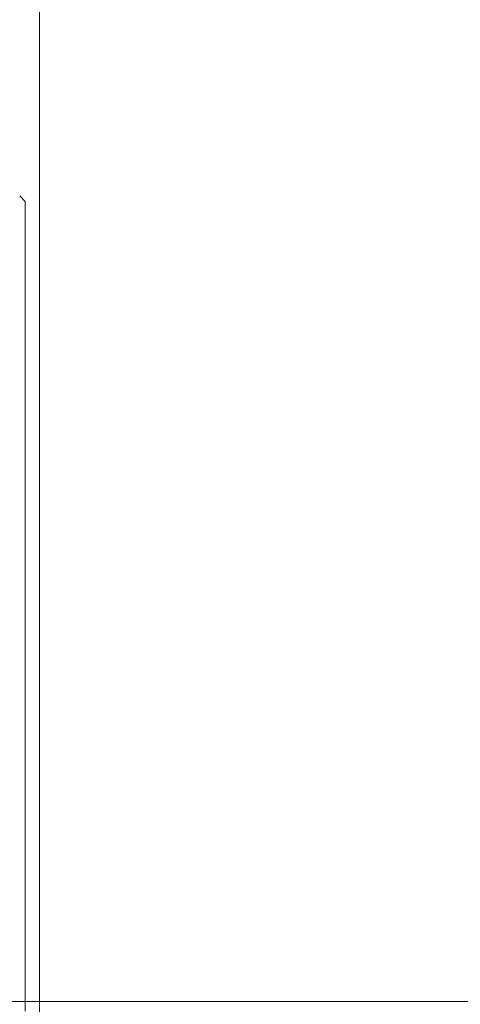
# Model space of a CAD drawing. Header units: millimetres. Extents: x -3034 to 546681, y -100001 to 133386.
# Tile 100 of 173: x 82981 to 83041, y -11984 to -11851. Entities that reach past the tile are written whole.
import ezdxf

# ---------------------------------------------------------------- set-up
doc = ezdxf.new("R2010")
doc.units = ezdxf.units.MM
doc.linetypes.add('ACAD_ISO03W100', pattern=[150, 60, -90])
for name, color, linetype in [('___INST__AR_podstawy', 3, 'Continuous'), ('ELEK CIENKIE', 80, 'Continuous'), ('ELEK ODGROMÓWKA', 214, 'Continuous')]:
    doc.layers.add(name, color=color, linetype=linetype)

# ---------------------------------------------------------------- blocks, each defined once
blk = doc.blocks.new('iglice')
at = {"layer": 'ELEK CIENKIE', "color": 232, "linetype": 'ACAD_ISO03W100', "ltscale": 3}
blk.add_circle((-27813.9, 9135.33), 7540, dxfattribs=at)
blk = doc.blocks.new('wentDACH')
at = {"color": 8, "lineweight": 9, "ltscale": 3}
blk.add_line((-103050.49, 32306.05), (-103050.49, 30523.89), dxfattribs=at)
at = {"color": 8, "linetype": 'Continuous', "lineweight": 9}
for p, q in [((-103052.39, 31525.15), (-103053.14, 31525.9)), ((-102280.52, 31417.17), (-103128.12, 31417.17))]:
    blk.add_line(p, q, dxfattribs=at)
at = {"color": 8, "lineweight": 9}
blk.add_line((-103052.39, 31525.15), (-103052.39, 31415.89), dxfattribs=at)

msp = doc.modelspace()

# ---------------------------------------------------------------- block references
at = {"layer": '___INST__AR_podstawy', "color": 210, "lineweight": 40}
msp.add_blockref('wentDACH', (186034.592, -43400.942), dxfattribs=at)
at = {"layer": 'ELEK ODGROMÓWKA'}
msp.add_blockref('iglice', (111335.99, -24243.943), dxfattribs=at)

doc.saveas('drawing.dxf')
